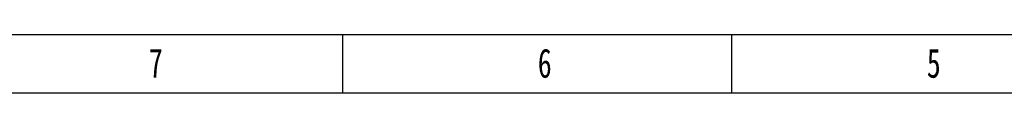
# Model space of a CAD drawing. Header units: millimetres. Extents: x -787 to 1725, y -537 to 1239.
# Tile 7 of 10: x -246 to 469, y 1197 to 1239. Entities that reach past the tile are written whole.
import ezdxf

# ---------------------------------------------------------------- set-up
doc = ezdxf.new("R2010")
doc.units = ezdxf.units.MM
doc.styles.add('样式 1', font='SimSun.ttf', dxfattribs={"width": 0.7, "height": 2.5})

# ---------------------------------------------------------------- blocks, each defined once
blk = doc.blocks.new('图框')
at = {"lineweight": -3}
for p, q in [((2267.32, 1603.15), (0, 1603.15)), ((700.43, 1564.98), (700.43, 1603.15)), ((955.21, 1564.98), (955.21, 1603.15)), ((2229.15, 1564.98), (38.17, 1564.98))]:
    blk.add_line(p, q, dxfattribs=at)
at = {"lineweight": -3, "attachment_point": 1, "style": '样式 1'}
for s, insert, char_height, width in [('7', (573.33, 1594.15), 19.09, 8.6432), ('{\\fSimSun|b0|i0|c134|p2;6}', (828.12, 1594.15), 19.0852, 9.306), ('{\\fSimSun|b0|i0|c134|p2;5}', (1082.91, 1594.15), 19.0852, 8.6432)]:
    blk.add_mtext(s, dxfattribs=dict(at, insert=insert, char_height=char_height, width=width))

msp = doc.modelspace()

# ---------------------------------------------------------------- block references
at = {"xscale": 1.108057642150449, "yscale": 1.108057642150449, "zscale": 1.108057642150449}
msp.add_blockref('图框', (-787.366, -537.435), dxfattribs=at)

doc.saveas('drawing.dxf')
